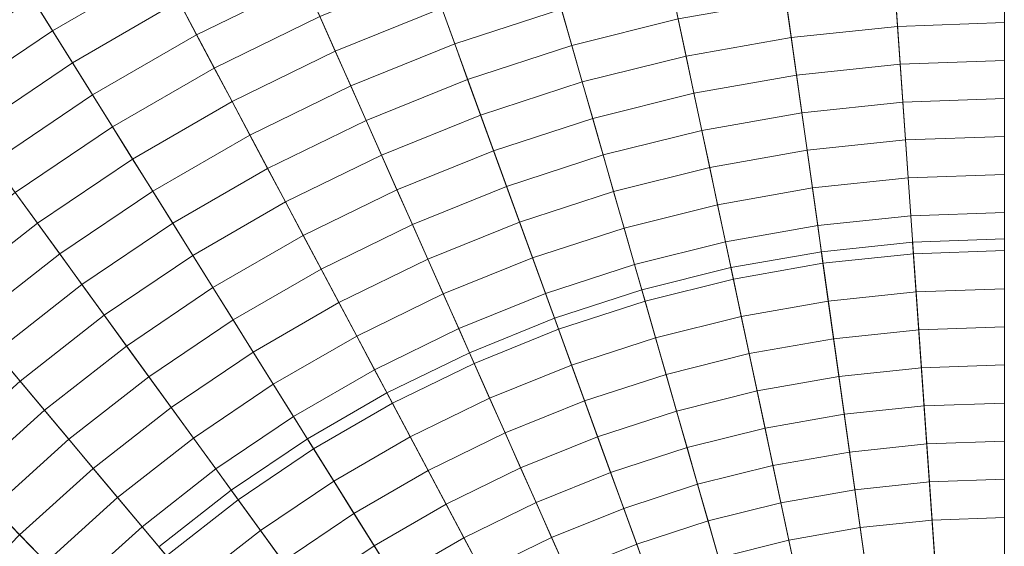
# Model space of a CAD drawing. Header units: centimetres. Extents: x -3.01 to 4.18, y -6.48 to 0.72.
# Tile 202 of 256: x -0.16 to 0.59, y -2.11 to -1.72. Entities that reach past the tile are written whole.
import ezdxf

# ---------------------------------------------------------------- set-up
doc = ezdxf.new("R2010")
doc.units = ezdxf.units.CM
doc.header["$LTSCALE"] = 2.54
doc.layers.add('Lucido design-1', color=7, linetype='Continuous')

# ---------------------------------------------------------------- blocks, each defined once
blk = doc.blocks.new('Gruppo-1')
at = {"color": 142, "linetype": 'Continuous', "lineweight": 9}
for points in [[(0.51664, -1.8839, -14.60843), (0.44727, -1.89119, -14.60843), (0.58636, -2.8809, -14.60843), (0.51664, -1.8839, -14.60843)], [(0.51664, -1.8839, -13.70118), (0.44727, -1.89119, -13.70118), (0.44727, -1.89119, -14.60843), (0.51664, -1.8839, -14.60843), (0.51664, -1.8839, -13.70118)], [(0.58636, -2.8809, -13.70118), (0.44727, -1.89119, -13.70118), (0.51664, -1.8839, -13.70118), (0.58636, -2.8809, -13.70118)], [(0.58636, -1.88146, -14.60843), (0.51664, -1.8839, -14.60843), (0.58636, -2.8809, -14.60843), (0.58636, -1.88146, -14.60843)], [(0.58636, -1.88146, -13.70118), (0.51664, -1.8839, -13.70118), (0.51664, -1.8839, -14.60843), (0.58636, -1.88146, -14.60843), (0.58636, -1.88146, -13.70118)], [(0.58636, -2.8809, -13.70118), (0.51664, -1.8839, -13.70118), (0.58636, -1.88146, -13.70118), (0.58636, -2.8809, -13.70118)], [(0.44727, -1.89119, -14.60843), (0.37857, -1.9033, -14.60843), (0.58636, -2.8809, -14.60843), (0.44727, -1.89119, -14.60843)], [(0.44727, -1.89119, -13.70118), (0.37857, -1.9033, -13.70118), (0.37857, -1.9033, -14.60843), (0.44727, -1.89119, -14.60843), (0.44727, -1.89119, -13.70118)], [(0.58636, -2.8809, -13.70118), (0.37857, -1.9033, -13.70118), (0.44727, -1.89119, -13.70118), (0.58636, -2.8809, -13.70118)], [(0.37857, -1.9033, -14.60843), (0.31088, -1.92018, -14.60843), (0.58636, -2.8809, -14.60843), (0.37857, -1.9033, -14.60843)], [(0.37857, -1.9033, -13.70118), (0.31088, -1.92018, -13.70118), (0.31088, -1.92018, -14.60843), (0.37857, -1.9033, -14.60843), (0.37857, -1.9033, -13.70118)], [(0.58636, -2.8809, -13.70118), (0.31088, -1.92018, -13.70118), (0.37857, -1.9033, -13.70118), (0.58636, -2.8809, -13.70118)], [(0.31088, -1.92018, -14.60843), (0.24453, -1.94174, -14.60843), (0.58636, -2.8809, -14.60843), (0.31088, -1.92018, -14.60843)], [(0.31088, -1.92018, -13.70118), (0.24453, -1.94174, -13.70118), (0.24453, -1.94174, -14.60843), (0.31088, -1.92018, -14.60843), (0.31088, -1.92018, -13.70118)], [(0.58636, -2.8809, -13.70118), (0.24453, -1.94174, -13.70118), (0.31088, -1.92018, -13.70118), (0.58636, -2.8809, -13.70118)], [(0.24453, -1.94174, -14.60843), (0.17985, -1.96787, -14.60843), (0.58636, -2.8809, -14.60843), (0.24453, -1.94174, -14.60843)], [(0.24453, -1.94174, -13.70118), (0.17985, -1.96787, -13.70118), (0.17985, -1.96787, -14.60843), (0.24453, -1.94174, -14.60843), (0.24453, -1.94174, -13.70118)], [(0.58636, -2.8809, -13.70118), (0.17985, -1.96787, -13.70118), (0.24453, -1.94174, -13.70118), (0.58636, -2.8809, -13.70118)], [(0.17985, -1.96787, -14.60843), (0.11715, -1.99845, -14.60843), (0.58636, -2.8809, -14.60843), (0.17985, -1.96787, -14.60843)], [(0.17985, -1.96787, -13.70118), (0.11715, -1.99845, -13.70118), (0.11715, -1.99845, -14.60843), (0.17985, -1.96787, -14.60843), (0.17985, -1.96787, -13.70118)], [(0.58636, -2.8809, -13.70118), (0.11715, -1.99845, -13.70118), (0.17985, -1.96787, -13.70118), (0.58636, -2.8809, -13.70118)], [(0.11715, -1.99845, -14.60843), (0.05674, -2.03333, -14.60843), (0.58636, -2.8809, -14.60843), (0.11715, -1.99845, -14.60843)], [(0.11715, -1.99845, -13.70118), (0.05674, -2.03333, -13.70118), (0.05674, -2.03333, -14.60843), (0.11715, -1.99845, -14.60843), (0.11715, -1.99845, -13.70118)], [(0.58636, -2.8809, -13.70118), (0.05674, -2.03333, -13.70118), (0.11715, -1.99845, -13.70118), (0.58636, -2.8809, -13.70118)], [(0.05674, -2.03333, -14.60843), (-0.00109, -2.07234, -14.60843), (0.58636, -2.8809, -14.60843), (0.05674, -2.03333, -14.60843)], [(0.05674, -2.03333, -13.70118), (-0.00109, -2.07234, -13.70118), (-0.00109, -2.07234, -14.60843), (0.05674, -2.03333, -14.60843), (0.05674, -2.03333, -13.70118)], [(0.58636, -2.8809, -13.70118), (-0.00109, -2.07234, -13.70118), (0.05674, -2.03333, -13.70118), (0.58636, -2.8809, -13.70118)], [(-0.00109, -2.07234, -14.60843), (-0.05606, -2.11529, -14.60843), (0.58636, -2.8809, -14.60843), (-0.00109, -2.07234, -14.60843)], [(-0.00109, -2.07234, -13.70118), (-0.05606, -2.11529, -13.70118), (-0.05606, -2.11529, -14.60843), (-0.00109, -2.07234, -14.60843), (-0.00109, -2.07234, -13.70118)], [(0.58636, -2.8809, -13.70118), (-0.05606, -2.11529, -13.70118), (-0.00109, -2.07234, -13.70118), (0.58636, -2.8809, -13.70118)]]:
    blk.add_polyline3d(points, dxfattribs=at)
for points in [[(0.58636, 0.71773, -13.70234), (0.33533, 0.70896, -13.70234), (0.58621, -2.87874, -13.70234), (0.58636, -2.87874, -13.70234)], [(0.33533, 0.70896, -13.70234), (0.08553, 0.68271, -13.70234), (0.58606, -2.87876, -13.70234), (0.58621, -2.87874, -13.70234)], [(0.08553, 0.68271, -13.70234), (-0.16184, 0.63909, -13.70234), (0.58591, -2.87878, -13.70234), (0.58606, -2.87876, -13.70234)], [(-0.16184, 0.63909, -13.70234), (-0.40555, 0.57832, -13.70234), (0.58577, -2.87882, -13.70234), (0.58591, -2.87878, -13.70234)], [(-0.40555, 0.57832, -13.70234), (-0.64444, 0.5007, -13.70234), (0.58562, -2.87887, -13.70234), (0.58577, -2.87882, -13.70234)], [(-0.64444, 0.5007, -13.70234), (-0.87733, 0.40661, -13.70234), (0.58548, -2.87892, -13.70234), (0.58562, -2.87887, -13.70234)], [(-0.87733, 0.40661, -13.70234), (-1.10309, 0.2965, -13.70234), (0.58535, -2.87899, -13.70234), (0.58548, -2.87892, -13.70234)], [(-1.10309, 0.2965, -13.70234), (-1.32062, 0.17091, -13.70234), (0.58522, -2.87906, -13.70234), (0.58535, -2.87899, -13.70234)], [(-1.32062, 0.17091, -13.70234), (-1.52886, 0.03045, -13.70234), (0.58509, -2.87915, -13.70234), (0.58522, -2.87906, -13.70234)], [(-1.52886, 0.03045, -13.70234), (-1.72679, -0.12419, -13.70234), (0.58497, -2.87924, -13.70234), (0.58509, -2.87915, -13.70234)], [(-1.72679, -0.12419, -13.70234), (-1.91345, -0.29226, -13.70234), (0.58486, -2.87934, -13.70234), (0.58497, -2.87924, -13.70234)], [(-1.91345, -0.29226, -13.70234), (-2.08794, -0.47295, -13.70234), (0.58475, -2.87945, -13.70234), (0.58486, -2.87934, -13.70234)], [(-2.08794, -0.47295, -13.70234), (-2.24939, -0.66536, -13.70234), (0.58466, -2.87957, -13.70234), (0.58475, -2.87945, -13.70234)], [(-2.24939, -0.66536, -13.70234), (-2.39704, -0.86857, -13.70234), (0.58457, -2.87969, -13.70234), (0.58466, -2.87957, -13.70234)], [(-2.39704, -0.86857, -13.70234), (-2.53014, -1.08159, -13.70234), (0.58449, -2.87982, -13.70234), (0.58457, -2.87969, -13.70234)], [(-2.53014, -1.08159, -13.70234), (-2.64806, -1.30336, -13.70234), (0.58442, -2.87995, -13.70234), (0.58449, -2.87982, -13.70234)], [(-2.64806, -1.30336, -13.70234), (-2.75023, -1.53283, -13.70234), (0.58436, -2.88009, -13.70234), (0.58442, -2.87995, -13.70234)], [(-2.75023, -1.53283, -13.70234), (-2.83614, -1.76886, -13.70234), (0.58431, -2.88023, -13.70234), (0.58436, -2.88009, -13.70234)], [(-0.05442, -1.67576, -12.73052), (-0.13693, -1.72339, -12.73052), (-0.15213, -1.69907, -12.73588), (-0.06789, -1.65043, -12.73588)], [(0.05456, -1.68645, -12.72012), (-0.02747, -1.72645, -12.72012), (-0.04095, -1.7011, -12.72527), (0.04288, -1.66021, -12.72527)], [(-0.15213, -1.69907, -12.73588), (-0.23277, -1.75346, -12.73588), (-0.24962, -1.73027, -12.74133), (-0.16732, -1.67476, -12.74133)], [(-0.04095, -1.7011, -12.72527), (-0.12172, -1.74773, -12.72527), (-0.13693, -1.72339, -12.73052), (-0.05442, -1.67576, -12.73052)], [(0.15884, -1.70628, -12.71011), (0.07794, -1.73896, -12.71011), (0.06624, -1.7127, -12.71507), (0.149, -1.67926, -12.71507)], [(0.24974, -1.70697, -12.70526), (0.16867, -1.73331, -12.70526), (0.15884, -1.70628, -12.71011), (0.24181, -1.67932, -12.71011)], [(0.06624, -1.7127, -12.71507), (-0.01398, -1.75182, -12.71507), (-0.02747, -1.72645, -12.72012), (0.05456, -1.68645, -12.72012)], [(0.33844, -1.71451, -12.70051), (0.25768, -1.73465, -12.70051), (0.24974, -1.70697, -12.70526), (0.33245, -1.68635, -12.70526)], [(0.58636, -1.71725, -12.69585), (0.50519, -1.72009, -12.69585), (0.50318, -1.69136, -12.70051), (0.58636, -1.68845, -12.70051)], [(0.50519, -1.72009, -12.69585), (0.42441, -1.72858, -12.69585), (0.4204, -1.70006, -12.70051), (0.50318, -1.69136, -12.70051)], [(-0.13693, -1.72339, -12.73052), (-0.21591, -1.77667, -12.73052), (-0.23277, -1.75346, -12.73588), (-0.15213, -1.69907, -12.73588)], [(-0.02747, -1.72645, -12.72012), (-0.1065, -1.77208, -12.72012), (-0.12172, -1.74773, -12.72527), (-0.04095, -1.7011, -12.72527)], [(0.42441, -1.72858, -12.69585), (0.34443, -1.74268, -12.69585), (0.33844, -1.71451, -12.70051), (0.4204, -1.70006, -12.70051)], [(0.07794, -1.73896, -12.71011), (-0.00048, -1.77721, -12.71011), (-0.01398, -1.75182, -12.71507), (0.06624, -1.7127, -12.71507)], [(0.16867, -1.73331, -12.70526), (0.08964, -1.76525, -12.70526), (0.07794, -1.73896, -12.71011), (0.15884, -1.70628, -12.71011)], [(0.25768, -1.73465, -12.70051), (0.17852, -1.76037, -12.70051), (0.16867, -1.73331, -12.70526), (0.24974, -1.70697, -12.70526)], [(0.34443, -1.74268, -12.69585), (0.26562, -1.76233, -12.69585), (0.25768, -1.73465, -12.70051), (0.33844, -1.71451, -12.70051)], [(0.5072, -1.74884, -12.6913), (0.42842, -1.75712, -12.6913), (0.42441, -1.72858, -12.69585), (0.50519, -1.72009, -12.69585)], [(0.58636, -1.74607, -12.6913), (0.5072, -1.74884, -12.6913), (0.50519, -1.72009, -12.69585), (0.58636, -1.71725, -12.69585)], [(-0.12172, -1.74773, -12.72527), (-0.19904, -1.79988, -12.72527), (-0.21591, -1.77667, -12.73052), (-0.13693, -1.72339, -12.73052)], [(-0.01398, -1.75182, -12.71507), (-0.09128, -1.79645, -12.71507), (-0.1065, -1.77208, -12.72012), (-0.02747, -1.72645, -12.72012)], [(0.17852, -1.76037, -12.70051), (0.10135, -1.79154, -12.70051), (0.08964, -1.76525, -12.70526), (0.16867, -1.73331, -12.70526)], [(0.26562, -1.76233, -12.69585), (0.18837, -1.78743, -12.69585), (0.17852, -1.76037, -12.70051), (0.25768, -1.73465, -12.70051)], [(0.42842, -1.75712, -12.6913), (0.35042, -1.77087, -12.6913), (0.34443, -1.74268, -12.69585), (0.42441, -1.72858, -12.69585)], [(0.08964, -1.76525, -12.70526), (0.01303, -1.80261, -12.70526), (-0.00048, -1.77721, -12.71011), (0.07794, -1.73896, -12.71011)], [(0.35042, -1.77087, -12.6913), (0.27356, -1.79003, -12.6913), (0.26562, -1.76233, -12.69585), (0.34443, -1.74268, -12.69585)], [(-0.1065, -1.77208, -12.72012), (-0.18216, -1.82312, -12.72012), (-0.19904, -1.79988, -12.72527), (-0.12172, -1.74773, -12.72527)], [(0.50921, -1.7776, -12.68685), (0.43244, -1.78567, -12.68685), (0.42842, -1.75712, -12.6913), (0.5072, -1.74884, -12.6913)], [(0.58636, -1.77491, -12.68685), (0.50921, -1.7776, -12.68685), (0.5072, -1.74884, -12.6913), (0.58636, -1.74607, -12.6913)], [(-0.00048, -1.77721, -12.71011), (-0.07604, -1.82084, -12.71011), (-0.09128, -1.79645, -12.71507), (-0.01398, -1.75182, -12.71507)], [(0.43244, -1.78567, -12.68685), (0.35641, -1.79908, -12.68685), (0.35042, -1.77087, -12.6913), (0.42842, -1.75712, -12.6913)], [(0.10135, -1.79154, -12.70051), (0.02654, -1.82803, -12.70051), (0.01303, -1.80261, -12.70526), (0.08964, -1.76525, -12.70526)], [(0.18837, -1.78743, -12.69585), (0.11306, -1.81786, -12.69585), (0.10135, -1.79154, -12.70051), (0.17852, -1.76037, -12.70051)], [(0.27356, -1.79003, -12.6913), (0.19823, -1.81451, -12.6913), (0.18837, -1.78743, -12.69585), (0.26562, -1.76233, -12.69585)], [(-2.83614, -1.76886, -13.70234), (-2.90537, -2.01031, -13.70234), (0.58426, -2.88038, -13.70234), (0.58431, -2.88023, -13.70234)], [(-0.09128, -1.79645, -12.71507), (-0.16527, -1.84636, -12.71507), (-0.18216, -1.82312, -12.72012), (-0.1065, -1.77208, -12.72012)], [(0.35641, -1.79908, -12.68685), (0.28151, -1.81775, -12.68685), (0.27356, -1.79003, -12.6913), (0.35042, -1.77087, -12.6913)], [(0.01303, -1.80261, -12.70526), (-0.06079, -1.84523, -12.70526), (-0.07604, -1.82084, -12.71011), (-0.00048, -1.77721, -12.71011)], [(0.51122, -1.80638, -12.68249), (0.43645, -1.81424, -12.68249), (0.43244, -1.78567, -12.68685), (0.50921, -1.7776, -12.68685)], [(0.58636, -1.80376, -12.68249), (0.51122, -1.80638, -12.68249), (0.50921, -1.7776, -12.68685), (0.58636, -1.77491, -12.68685)], [(0.19823, -1.81451, -12.6913), (0.12479, -1.84418, -12.6913), (0.11306, -1.81786, -12.69585), (0.18837, -1.78743, -12.69585)], [(0.43645, -1.81424, -12.68249), (0.36241, -1.82729, -12.68249), (0.35641, -1.79908, -12.68685), (0.43244, -1.78567, -12.68685)], [(0.11306, -1.81786, -12.69585), (0.04006, -1.85346, -12.69585), (0.02654, -1.82803, -12.70051), (0.10135, -1.79154, -12.70051)], [(0.28151, -1.81775, -12.68685), (0.20809, -1.84161, -12.68685), (0.19823, -1.81451, -12.6913), (0.27356, -1.79003, -12.6913)], [(-0.07604, -1.82084, -12.71011), (-0.14837, -1.86963, -12.71011), (-0.16527, -1.84636, -12.71507), (-0.09128, -1.79645, -12.71507)], [(0.02654, -1.82803, -12.70051), (-0.04554, -1.86965, -12.70051), (-0.06079, -1.84523, -12.70526), (0.01303, -1.80261, -12.70526)], [(0.36241, -1.82729, -12.68249), (0.28946, -1.84548, -12.68249), (0.28151, -1.81775, -12.68685), (0.35641, -1.79908, -12.68685)], [(0.51324, -1.83517, -12.67824), (0.44047, -1.84282, -12.67824), (0.43645, -1.81424, -12.68249), (0.51122, -1.80638, -12.68249)], [(0.58636, -1.83262, -12.67824), (0.51324, -1.83517, -12.67824), (0.51122, -1.80638, -12.68249), (0.58636, -1.80376, -12.68249)], [(0.12479, -1.84418, -12.6913), (0.05359, -1.87891, -12.6913), (0.04006, -1.85346, -12.69585), (0.11306, -1.81786, -12.69585)], [(0.20809, -1.84161, -12.68685), (0.13651, -1.87052, -12.68685), (0.12479, -1.84418, -12.6913), (0.19823, -1.81451, -12.6913)], [(0.28946, -1.84548, -12.68249), (0.21796, -1.86872, -12.68249), (0.20809, -1.84161, -12.68685), (0.28151, -1.81775, -12.68685)], [(0.44047, -1.84282, -12.67824), (0.36841, -1.85553, -12.67824), (0.36241, -1.82729, -12.68249), (0.43645, -1.81424, -12.68249)], [(-0.06079, -1.84523, -12.70526), (-0.13146, -1.8929, -12.70526), (-0.14837, -1.86963, -12.71011), (-0.07604, -1.82084, -12.71011)], [(0.04006, -1.85346, -12.69585), (-0.03028, -1.89407, -12.69585), (-0.04554, -1.86965, -12.70051), (0.02654, -1.82803, -12.70051)], [(0.36841, -1.85553, -12.67824), (0.29742, -1.87323, -12.67824), (0.28946, -1.84548, -12.68249), (0.36241, -1.82729, -12.68249)], [(0.58636, -1.8615, -12.67409), (0.51525, -1.86398, -12.67409), (0.51324, -1.83517, -12.67824), (0.58636, -1.83262, -12.67824)], [(0.51525, -1.86398, -12.67409), (0.44449, -1.87142, -12.67409), (0.44047, -1.84282, -12.67824), (0.51324, -1.83517, -12.67824)], [(-0.14837, -1.86963, -12.71011), (-0.21712, -1.92334, -12.71011), (-0.23561, -1.90132, -12.71507), (-0.16527, -1.84636, -12.71507)], [(-0.04554, -1.86965, -12.70051), (-0.11454, -1.91619, -12.70051), (-0.13146, -1.8929, -12.70526), (-0.06079, -1.84523, -12.70526)], [(0.13651, -1.87052, -12.68685), (0.06713, -1.90437, -12.68685), (0.05359, -1.87891, -12.6913), (0.12479, -1.84418, -12.6913)], [(0.21796, -1.86872, -12.68249), (0.14825, -1.89688, -12.68249), (0.13651, -1.87052, -12.68685), (0.20809, -1.84161, -12.68685)], [(0.29742, -1.87323, -12.67824), (0.22783, -1.89584, -12.67824), (0.21796, -1.86872, -12.68249), (0.28946, -1.84548, -12.68249)], [(0.44449, -1.87142, -12.67409), (0.37442, -1.88378, -12.67409), (0.36841, -1.85553, -12.67824), (0.44047, -1.84282, -12.67824)], [(0.05359, -1.87891, -12.6913), (-0.015, -1.91851, -12.6913), (-0.03028, -1.89407, -12.69585), (0.04006, -1.85346, -12.69585)], [(0.37442, -1.88378, -12.67409), (0.30538, -1.90099, -12.67409), (0.29742, -1.87323, -12.67824), (0.36841, -1.85553, -12.67824)], [(0.58636, -1.89039, -12.67003), (0.51727, -1.89281, -12.67003), (0.51525, -1.86398, -12.67409), (0.58636, -1.8615, -12.67409)], [(-0.13146, -1.8929, -12.70526), (-0.19863, -1.94538, -12.70526), (-0.21712, -1.92334, -12.71011), (-0.14837, -1.86963, -12.71011)], [(-0.03028, -1.89407, -12.69585), (-0.09761, -1.93949, -12.69585), (-0.11454, -1.91619, -12.70051), (-0.04554, -1.86965, -12.70051)], [(0.22783, -1.89584, -12.67824), (0.15999, -1.92325, -12.67824), (0.14825, -1.89688, -12.68249), (0.21796, -1.86872, -12.68249)], [(0.51727, -1.89281, -12.67003), (0.44851, -1.90003, -12.67003), (0.44449, -1.87142, -12.67409), (0.51525, -1.86398, -12.67409)], [(0.14825, -1.89688, -12.68249), (0.08067, -1.92984, -12.68249), (0.06713, -1.90437, -12.68685), (0.13651, -1.87052, -12.68685)], [(0.30538, -1.90099, -12.67409), (0.23771, -1.92298, -12.67409), (0.22783, -1.89584, -12.67824), (0.29742, -1.87323, -12.67824)], [(0.44851, -1.90003, -12.67003), (0.38042, -1.91204, -12.67003), (0.37442, -1.88378, -12.67409), (0.44449, -1.87142, -12.67409)], [(0.06713, -1.90437, -12.68685), (0.00028, -1.94296, -12.68685), (-0.015, -1.91851, -12.6913), (0.05359, -1.87891, -12.6913)], [(0.38042, -1.91204, -12.67003), (0.31334, -1.92876, -12.67003), (0.30538, -1.90099, -12.67409), (0.37442, -1.88378, -12.67409)], [(0.51928, -1.92164, -12.66608), (0.45253, -1.92866, -12.66608), (0.44851, -1.90003, -12.67003), (0.51727, -1.89281, -12.67003)], [(0.58636, -1.9193, -12.66608), (0.51928, -1.92164, -12.66608), (0.51727, -1.89281, -12.67003), (0.58636, -1.89039, -12.67003)], [(-0.11454, -1.91619, -12.70051), (-0.18013, -1.96743, -12.70051), (-0.19863, -1.94538, -12.70526), (-0.13146, -1.8929, -12.70526)], [(-0.015, -1.91851, -12.6913), (-0.08067, -1.96281, -12.6913), (-0.09761, -1.93949, -12.69585), (-0.03028, -1.89407, -12.69585)], [(0.15999, -1.92325, -12.67824), (0.09422, -1.95532, -12.67824), (0.08067, -1.92984, -12.68249), (0.14825, -1.89688, -12.68249)], [(0.23771, -1.92298, -12.67409), (0.17173, -1.94963, -12.67409), (0.15999, -1.92325, -12.67824), (0.22783, -1.89584, -12.67824)], [(0.45253, -1.92866, -12.66608), (0.38643, -1.94031, -12.66608), (0.38042, -1.91204, -12.67003), (0.44851, -1.90003, -12.67003)], [(0.08067, -1.92984, -12.68249), (0.01556, -1.96743, -12.68249), (0.00028, -1.94296, -12.68685), (0.06713, -1.90437, -12.68685)], [(0.31334, -1.92876, -12.67003), (0.24759, -1.95013, -12.67003), (0.23771, -1.92298, -12.67409), (0.30538, -1.90099, -12.67409)], [(0.38643, -1.94031, -12.66608), (0.32131, -1.95655, -12.66608), (0.31334, -1.92876, -12.67003), (0.38042, -1.91204, -12.67003)], [(-0.09761, -1.93949, -12.69585), (-0.16161, -1.9895, -12.69585), (-0.18013, -1.96743, -12.70051), (-0.11454, -1.91619, -12.70051)], [(0.00028, -1.94296, -12.68685), (-0.06372, -1.98613, -12.68685), (-0.08067, -1.96281, -12.6913), (-0.015, -1.91851, -12.6913)], [(0.5213, -1.95049, -12.66223), (0.45656, -1.9573, -12.66223), (0.45253, -1.92866, -12.66608), (0.51928, -1.92164, -12.66608)], [(0.58636, -1.94822, -12.66223), (0.5213, -1.95049, -12.66223), (0.51928, -1.92164, -12.66608), (0.58636, -1.9193, -12.66608)], [(0.09422, -1.95532, -12.67824), (0.03086, -1.99191, -12.67824), (0.01556, -1.96743, -12.68249), (0.08067, -1.92984, -12.68249)], [(0.17173, -1.94963, -12.67409), (0.10778, -1.98082, -12.67409), (0.09422, -1.95532, -12.67824), (0.15999, -1.92325, -12.67824)], [(0.24759, -1.95013, -12.67003), (0.18349, -1.97603, -12.67003), (0.17173, -1.94963, -12.67409), (0.23771, -1.92298, -12.67409)], [(0.32131, -1.95655, -12.66608), (0.25747, -1.97729, -12.66608), (0.24759, -1.95013, -12.67003), (0.31334, -1.92876, -12.67003)], [(0.45656, -1.9573, -12.66223), (0.39245, -1.9686, -12.66223), (0.38643, -1.94031, -12.66608), (0.45253, -1.92866, -12.66608)], [(-0.08067, -1.96281, -12.6913), (-0.14309, -2.01157, -12.6913), (-0.16161, -1.9895, -12.69585), (-0.09761, -1.93949, -12.69585)], [(0.01556, -1.96743, -12.68249), (-0.04677, -2.00947, -12.68249), (-0.06372, -1.98613, -12.68685), (0.00028, -1.94296, -12.68685)], [(0.39245, -1.9686, -12.66223), (0.32928, -1.98435, -12.66223), (0.32131, -1.95655, -12.66608), (0.38643, -1.94031, -12.66608)], [(0.18349, -1.97603, -12.67003), (0.12135, -2.00633, -12.67003), (0.10778, -1.98082, -12.67409), (0.17173, -1.94963, -12.67409)], [(0.25747, -1.97729, -12.66608), (0.19524, -2.00243, -12.66608), (0.18349, -1.97603, -12.67003), (0.24759, -1.95013, -12.67003)], [(0.52332, -1.97936, -12.65847), (0.46058, -1.98595, -12.65847), (0.45656, -1.9573, -12.66223), (0.5213, -1.95049, -12.66223)], [(0.58636, -1.97715, -12.65847), (0.52332, -1.97936, -12.65847), (0.5213, -1.95049, -12.66223), (0.58636, -1.94822, -12.66223)], [(0.10778, -1.98082, -12.67409), (0.04616, -2.0164, -12.67409), (0.03086, -1.99191, -12.67824), (0.09422, -1.95532, -12.67824)], [(0.32928, -1.98435, -12.66223), (0.26737, -2.00447, -12.66223), (0.25747, -1.97729, -12.66608), (0.32131, -1.95655, -12.66608)], [(0.46058, -1.98595, -12.65847), (0.39846, -1.9969, -12.65847), (0.39245, -1.9686, -12.66223), (0.45656, -1.9573, -12.66223)], [(-0.16161, -1.9895, -12.69585), (-0.22197, -2.04384, -12.69585), (-0.24198, -2.02312, -12.70051), (-0.18013, -1.96743, -12.70051)], [(-0.06372, -1.98613, -12.68685), (-0.12456, -2.03366, -12.68685), (-0.14309, -2.01157, -12.6913), (-0.08067, -1.96281, -12.6913)], [(0.03086, -1.99191, -12.67824), (-0.0298, -2.03282, -12.67824), (-0.04677, -2.00947, -12.68249), (0.01556, -1.96743, -12.68249)], [(0.39846, -1.9969, -12.65847), (0.33726, -2.01216, -12.65847), (0.32928, -1.98435, -12.66223), (0.39245, -1.9686, -12.66223)], [(0.12135, -2.00633, -12.67003), (0.06147, -2.0409, -12.67003), (0.04616, -2.0164, -12.67409), (0.10778, -1.98082, -12.67409)], [(0.19524, -2.00243, -12.66608), (0.13492, -2.03186, -12.66608), (0.12135, -2.00633, -12.67003), (0.18349, -1.97603, -12.67003)], [(0.26737, -2.00447, -12.66223), (0.20701, -2.02885, -12.66223), (0.19524, -2.00243, -12.66608), (0.25747, -1.97729, -12.66608)], [(0.52534, -2.00823, -12.65482), (0.46461, -2.01461, -12.65482), (0.46058, -1.98595, -12.65847), (0.52332, -1.97936, -12.65847)], [(0.58636, -2.0061, -12.65482), (0.52534, -2.00823, -12.65482), (0.52332, -1.97936, -12.65847), (0.58636, -1.97715, -12.65847)], [(-0.14309, -2.01157, -12.6913), (-0.20195, -2.06457, -12.6913), (-0.22197, -2.04384, -12.69585), (-0.16161, -1.9895, -12.69585)], [(-0.04677, -2.00947, -12.68249), (-0.10601, -2.05576, -12.68249), (-0.12456, -2.03366, -12.68685), (-0.06372, -1.98613, -12.68685)], [(0.33726, -2.01216, -12.65847), (0.27726, -2.03166, -12.65847), (0.26737, -2.00447, -12.66223), (0.32928, -1.98435, -12.66223)], [(0.46461, -2.01461, -12.65482), (0.40448, -2.02522, -12.65482), (0.39846, -1.9969, -12.65847), (0.46058, -1.98595, -12.65847)], [(0.04616, -2.0164, -12.67409), (-0.01283, -2.05619, -12.67409), (-0.0298, -2.03282, -12.67824), (0.03086, -1.99191, -12.67824)], [(0.40448, -2.02522, -12.65482), (0.34523, -2.03999, -12.65482), (0.33726, -2.01216, -12.65847), (0.39846, -1.9969, -12.65847)], [(0.20701, -2.02885, -12.66223), (0.1485, -2.05739, -12.66223), (0.13492, -2.03186, -12.66608), (0.19524, -2.00243, -12.66608)], [(0.27726, -2.03166, -12.65847), (0.21878, -2.05529, -12.65847), (0.20701, -2.02885, -12.66223), (0.26737, -2.00447, -12.66223)], [(-2.90537, -2.01031, -13.70234), (-2.95759, -2.256, -13.70234), (0.58423, -2.88052, -13.70234), (0.58426, -2.88038, -13.70234)], [(-0.12456, -2.03366, -12.68685), (-0.18192, -2.08531, -12.68685), (-0.20195, -2.06457, -12.6913), (-0.14309, -2.01157, -12.6913)], [(-0.0298, -2.03282, -12.67824), (-0.08746, -2.07787, -12.67824), (-0.10601, -2.05576, -12.68249), (-0.04677, -2.00947, -12.68249)], [(0.13492, -2.03186, -12.66608), (0.07679, -2.06542, -12.66608), (0.06147, -2.0409, -12.67003), (0.12135, -2.00633, -12.67003)], [(0.34523, -2.03999, -12.65482), (0.28716, -2.05886, -12.65482), (0.27726, -2.03166, -12.65847), (0.33726, -2.01216, -12.65847)], [(0.52736, -2.03712, -12.65127), (0.46864, -2.04329, -12.65127), (0.46461, -2.01461, -12.65482), (0.52534, -2.00823, -12.65482)], [(0.58636, -2.03506, -12.65127), (0.52736, -2.03712, -12.65127), (0.52534, -2.00823, -12.65482), (0.58636, -2.0061, -12.65482)], [(0.06147, -2.0409, -12.67003), (0.00416, -2.07956, -12.67003), (-0.01283, -2.05619, -12.67409), (0.04616, -2.0164, -12.67409)], [(0.46864, -2.04329, -12.65127), (0.4105, -2.05354, -12.65127), (0.40448, -2.02522, -12.65482), (0.46461, -2.01461, -12.65482)], [(0.4105, -2.05354, -12.65127), (0.35322, -2.06783, -12.65127), (0.34523, -2.03999, -12.65482), (0.40448, -2.02522, -12.65482)], [(-0.10601, -2.05576, -12.68249), (-0.16188, -2.10607, -12.68249), (-0.18192, -2.08531, -12.68685), (-0.12456, -2.03366, -12.68685)], [(-0.01283, -2.05619, -12.67409), (-0.0689, -2.09999, -12.67409), (-0.08746, -2.07787, -12.67824), (-0.0298, -2.03282, -12.67824)], [(0.1485, -2.05739, -12.66223), (0.09212, -2.08994, -12.66223), (0.07679, -2.06542, -12.66608), (0.13492, -2.03186, -12.66608)], [(0.21878, -2.05529, -12.65847), (0.16208, -2.08294, -12.65847), (0.1485, -2.05739, -12.66223), (0.20701, -2.02885, -12.66223)], [(0.28716, -2.05886, -12.65482), (0.23055, -2.08173, -12.65482), (0.21878, -2.05529, -12.65847), (0.27726, -2.03166, -12.65847)], [(0.07679, -2.06542, -12.66608), (0.02115, -2.10295, -12.66608), (0.00416, -2.07956, -12.67003), (0.06147, -2.0409, -12.67003)], [(0.35322, -2.06783, -12.65127), (0.29707, -2.08607, -12.65127), (0.28716, -2.05886, -12.65482), (0.34523, -2.03999, -12.65482)], [(0.52938, -2.06602, -12.64782), (0.47268, -2.07198, -12.64782), (0.46864, -2.04329, -12.65127), (0.52736, -2.03712, -12.65127)], [(0.58636, -2.06403, -12.64782), (0.52938, -2.06602, -12.64782), (0.52736, -2.03712, -12.65127), (0.58636, -2.03506, -12.65127)], [(0.47268, -2.07198, -12.64782), (0.41652, -2.08188, -12.64782), (0.4105, -2.05354, -12.65127), (0.46864, -2.04329, -12.65127)], [(-0.08746, -2.07787, -12.67824), (-0.14183, -2.12683, -12.67824), (-0.16188, -2.10607, -12.68249), (-0.10601, -2.05576, -12.68249)], [(0.00416, -2.07956, -12.67003), (-0.05032, -2.12213, -12.67003), (-0.0689, -2.09999, -12.67409), (-0.01283, -2.05619, -12.67409)], [(0.16208, -2.08294, -12.65847), (0.10745, -2.11448, -12.65847), (0.09212, -2.08994, -12.66223), (0.1485, -2.05739, -12.66223)], [(0.23055, -2.08173, -12.65482), (0.17567, -2.1085, -12.65482), (0.16208, -2.08294, -12.65847), (0.21878, -2.05529, -12.65847)], [(0.41652, -2.08188, -12.64782), (0.3612, -2.09567, -12.64782), (0.35322, -2.06783, -12.65127), (0.4105, -2.05354, -12.65127)], [(0.29707, -2.08607, -12.65127), (0.24233, -2.10819, -12.65127), (0.23055, -2.08173, -12.65482), (0.28716, -2.05886, -12.65482)], [(0.58636, -2.09301, -12.64447), (0.5314, -2.09493, -12.64447), (0.52938, -2.06602, -12.64782), (0.58636, -2.06403, -12.64782)], [(0.09212, -2.08994, -12.66223), (0.03815, -2.12635, -12.66223), (0.02115, -2.10295, -12.66608), (0.07679, -2.06542, -12.66608)], [(0.3612, -2.09567, -12.64782), (0.30698, -2.11329, -12.64782), (0.29707, -2.08607, -12.65127), (0.35322, -2.06783, -12.65127)], [(0.47671, -2.10068, -12.64447), (0.42255, -2.11023, -12.64447), (0.41652, -2.08188, -12.64782), (0.47268, -2.07198, -12.64782)], [(0.5314, -2.09493, -12.64447), (0.47671, -2.10068, -12.64447), (0.47268, -2.07198, -12.64782), (0.52938, -2.06602, -12.64782)], [(-0.0689, -2.09999, -12.67409), (-0.12177, -2.1476, -12.67409), (-0.14183, -2.12683, -12.67824), (-0.08746, -2.07787, -12.67824)], [(0.02115, -2.10295, -12.66608), (-0.03174, -2.14427, -12.66608), (-0.05032, -2.12213, -12.67003), (0.00416, -2.07956, -12.67003)], [(0.17567, -2.1085, -12.65482), (0.12279, -2.13903, -12.65482), (0.10745, -2.11448, -12.65847), (0.16208, -2.08294, -12.65847)], [(0.24233, -2.10819, -12.65127), (0.18926, -2.13407, -12.65127), (0.17567, -2.1085, -12.65482), (0.23055, -2.08173, -12.65482)], [(0.30698, -2.11329, -12.64782), (0.25411, -2.13465, -12.64782), (0.24233, -2.10819, -12.65127), (0.29707, -2.08607, -12.65127)], [(0.42255, -2.11023, -12.64447), (0.36919, -2.12353, -12.64447), (0.3612, -2.09567, -12.64782), (0.41652, -2.08188, -12.64782)], [(0.10745, -2.11448, -12.65847), (0.05515, -2.14975, -12.65847), (0.03815, -2.12635, -12.66223), (0.09212, -2.08994, -12.66223)], [(0.58636, -2.12201, -12.64122), (0.53342, -2.12386, -12.64122), (0.5314, -2.09493, -12.64447), (0.58636, -2.09301, -12.64447)], [(-0.05032, -2.12213, -12.67003), (-0.1017, -2.16839, -12.67003), (-0.12177, -2.1476, -12.67409), (-0.0689, -2.09999, -12.67409)], [(0.36919, -2.12353, -12.64447), (0.31689, -2.14053, -12.64447), (0.30698, -2.11329, -12.64782), (0.3612, -2.09567, -12.64782)], [(0.48074, -2.12939, -12.64122), (0.42858, -2.13859, -12.64122), (0.42255, -2.11023, -12.64447), (0.47671, -2.10068, -12.64447)], [(0.53342, -2.12386, -12.64122), (0.48074, -2.12939, -12.64122), (0.47671, -2.10068, -12.64447), (0.5314, -2.09493, -12.64447)], [(-0.14183, -2.12683, -12.67824), (-0.19266, -2.17946, -12.67824), (-0.21411, -2.16015, -12.68249), (-0.16188, -2.10607, -12.68249)], [(0.03815, -2.12635, -12.66223), (-0.01315, -2.16643, -12.66223), (-0.03174, -2.14427, -12.66608), (0.02115, -2.10295, -12.66608)], [(0.18926, -2.13407, -12.65127), (0.13813, -2.16359, -12.65127), (0.12279, -2.13903, -12.65482), (0.17567, -2.1085, -12.65482)], [(0.25411, -2.13465, -12.64782), (0.20286, -2.15965, -12.64782), (0.18926, -2.13407, -12.65127), (0.24233, -2.10819, -12.65127)], [(0.12279, -2.13903, -12.65482), (0.07217, -2.17317, -12.65482), (0.05515, -2.14975, -12.65847), (0.10745, -2.11448, -12.65847)], [(0.31689, -2.14053, -12.64447), (0.2659, -2.16113, -12.64447), (0.25411, -2.13465, -12.64782), (0.30698, -2.11329, -12.64782)], [(0.42858, -2.13859, -12.64122), (0.37718, -2.15141, -12.64122), (0.36919, -2.12353, -12.64447), (0.42255, -2.11023, -12.64447)]]:
    blk.add_3dface(points, dxfattribs=at)

msp = doc.modelspace()

# ---------------------------------------------------------------- block references
at = {"layer": 'Lucido design-1', "color": 7}
msp.add_blockref('Gruppo-1', (0, 0), dxfattribs=at)

doc.saveas('drawing.dxf')
